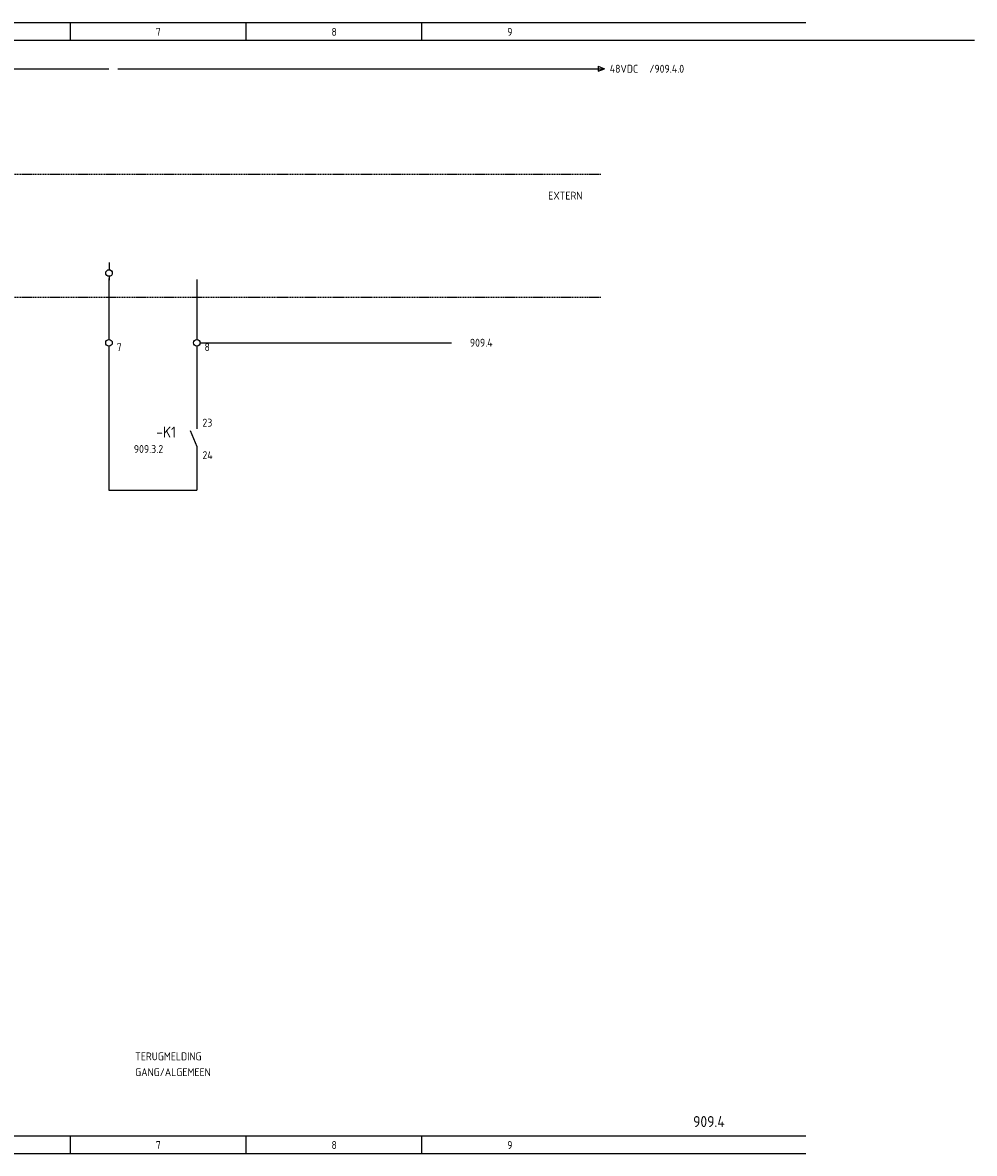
# Model space of a CAD drawing. Extents: x 37 to 1487, y -866 to 366.
# Tile 4 of 12: x 1270 to 1487, y -866 to -608. Entities that reach past the tile are written whole.
import ezdxf

# ---------------------------------------------------------------- set-up
doc = ezdxf.new("R2010")
doc.units = 0
doc.linetypes.add('EPLANLINE2', pattern=[0.375, 0.25, -0.125])
doc.linetypes.add('EPLANLINE7', pattern=[0])
doc.layers.get('0').update_dxf_attribs({"linetype": 'CONTINUOUS'})
for name, color, linetype in [('AANSLUITCODE', 3, 'CONTINUOUS'), ('AUTOCONNECTING', 2, 'CONTINUOUS'), ('EXTRA_TEKST', 7, 'CONTINUOUS'), ('KLEMMEN', 7, 'CONTINUOUS'), ('KRUISVERWIJZING', 7, 'CONTINUOUS'), ('ODC', 5, 'CONTINUOUS'), ('ONDERHOEK', 1, 'CONTINUOUS'), ('SPEC_TEKST', 5, 'CONTINUOUS'), ('SYMBOOL', 4, 'CONTINUOUS')]:
    doc.layers.add(name, color=color, linetype=linetype)
doc.styles.add('BURO-018', font='iso.shx', dxfattribs={"height": 1.8})
doc.styles.get("Standard").update_dxf_attribs({"font": 'ISOCP'})

# ---------------------------------------------------------------- blocks, each defined once
blk = doc.blocks.new('1_0_CBZ_NEN')
at = {"layer": 'EXTRA_TEKST', "color": 3, "linetype": 'EPLANLINE7'}
for p, q in [((0, 4), (0, 3.2)), ((0, 3.2), (0, 2)), ((-1.5, 1.6), (0, -2)), ((0, -2), (0, -3.2)), ((0, -3.2), (0, -4))]:
    blk.add_line(p, q, dxfattribs=at)
blk = doc.blocks.new('SO283')
at = {"layer": 'SYMBOOL', "color": 3, "linetype": 'EPLANLINE7'}
for p, q in [((0, 4), (0, 0)), ((0, 0), (2, 0))]:
    blk.add_line(p, q, dxfattribs=at)
blk = doc.blocks.new('SO282')
at = {"layer": 'SYMBOOL', "color": 3, "linetype": 'EPLANLINE7'}
for p in [(0, 4), (-2, 0)]:
    blk.add_line(p, (0, 0), dxfattribs=at)
blk = doc.blocks.new('30_0_CBZ_NEN')
at = {"layer": 'EXTRA_TEKST', "color": 3, "linetype": 'EPLANLINE7'}
for p, q in [((0, 4), (0, 3.2)), ((0, 3.2), (0, 2.4)), ((0, 0.8), (0, 0))]:
    blk.add_line(p, q, dxfattribs=at)
blk.add_circle((0, 1.6), 0.75, dxfattribs=at)
blk = doc.blocks.new('SO284')
at = {"layer": 'SYMBOOL', "color": 3, "linetype": 'EPLANLINE7'}
for p, q in [((-1.175, 0), (0.675, 0)), ((-0.675, 0.575), (0.8, 0)), ((-0.675, 0.575), (-0.675, -0.575)), ((-0.675, -0.575), (0.8, 0))]:
    blk.add_line(p, q, dxfattribs=at)

msp = doc.modelspace()

# ---------------------------------------------------------------- linework, layer by layer
at = {"color": 3}
for p, q in [((1289.86, -678.62), (1289.86, -666.32)), ((1310.47, -680.92), (1367.79, -680.92))]:
    msp.add_line(p, q, dxfattribs=at)
at = {"layer": 'AUTOCONNECTING', "color": 3, "linetype": 'EPLANLINE7'}
for p, q in [((1099.84, -618.54), (1289.84, -618.54)), ((1291.84, -618.54), (1327.84, -618.54)), ((1327.84, -618.54), (1401.84, -618.54)), ((1309.84, -666.54), (1309.84, -678.54)), ((1289.84, -682.54), (1289.84, -714.54)), ((1309.84, -682.54), (1309.84, -698.54)), ((1309.84, -706.54), (1309.84, -714.54)), ((1289.84, -714.54), (1309.84, -714.54))]:
    msp.add_line(p, q, dxfattribs=at)
at = {"layer": 'ONDERHOEK', "color": 4, "linetype": 'EPLANLINE7'}
for p, q in [((953.49, -608.04), (1448.49, -608.04)), ((953.49, -861.54), (1448.49, -861.54))]:
    msp.add_line(p, q, dxfattribs=at)
at = {"layer": 'ONDERHOEK', "color": 1, "linetype": 'EPLANLINE7'}
for p, q in [((1280.99, -608.04), (1280.99, -612.04)), ((1320.99, -608.04), (1320.99, -612.04)), ((1360.99, -608.04), (1360.99, -612.04)), ((991.84, -612.04), (1486.84, -612.04)), ((1280.99, -861.54), (1280.99, -865.54)), ((1320.99, -861.54), (1320.99, -865.54)), ((1360.99, -861.54), (1360.99, -865.54)), ((953.49, -865.54), (1448.49, -865.54))]:
    msp.add_line(p, q, dxfattribs=at)
at = {"layer": 'SYMBOOL', "color": 1, "linetype": 'EPLANLINE2'}
for p, q in [((1073.84, -642.54), (1401.84, -642.54)), ((1073.84, -670.54), (1401.84, -670.54))]:
    msp.add_line(p, q, dxfattribs=at)

# ---------------------------------------------------------------- block references
at = {"layer": 'SYMBOOL'}
for name, p in [('SO284', (1401.84, -618.54)), ('30_0_CBZ_NEN', (1289.85, -666.66)), ('SO283', (1289.84, -714.54)), ('SO282', (1309.84, -714.54))]:
    msp.add_blockref(name, p, dxfattribs=at)
ref = msp.add_blockref('30_0_CBZ_NEN', (1289.84, -682.54), dxfattribs=at)
ref.add_attrib('AANSLUITCODERING_1', '7', (1291.59, -682.84), dxfattribs={"layer": 'KLEMMEN', "color": 2, "height": 1.8, "style": 'BURO-018'})
ref = msp.add_blockref('30_0_CBZ_NEN', (1309.84, -682.54), dxfattribs=at)
ref.add_attrib('AANSLUITCODERING_1', '8', (1311.59, -682.84), dxfattribs={"layer": 'KLEMMEN', "color": 2, "height": 1.8, "style": 'BURO-018'})
ref = msp.add_blockref('1_0_CBZ_NEN', (1309.84, -702.54), dxfattribs=at)
ref.add_attrib('ODC_1', '-K1', (1300.59, -702.54), dxfattribs={"layer": 'ODC', "color": 3, "height": 2.5, "style": 'BURO-018'})
ref.add_attrib('AANSLUITCODERING_1', '23', (1311.12, -700.04), dxfattribs={"layer": 'AANSLUITCODE', "color": 2, "height": 1.8, "style": 'BURO-018'})
ref.add_attrib('AANSLUITCODERING_2', '24', (1311.12, -707.44), dxfattribs={"layer": 'AANSLUITCODE', "color": 2, "height": 1.8, "style": 'BURO-018'})

# ---------------------------------------------------------------- texts
at = {"layer": 'KRUISVERWIJZING', "color": 2, "style": 'BURO-018'}
for s, p in [('/909.4.0', (1412.84, -619.44)), ('909.3.2', (1295.49, -706.04))]:
    msp.add_text(s, height=1.8, dxfattribs=at).set_placement(p)
at = {"layer": 'ONDERHOEK', "color": 2, "style": 'BURO-018'}
for s, p in [('7 ', (1300.49, -611.04)), ('8 ', (1340.49, -611.04)), ('9 ', (1380.49, -611.04))]:
    msp.add_text(s, height=1.8, dxfattribs=at).set_placement(p)
at = {"layer": 'ONDERHOEK', "color": 3, "style": 'BURO-018'}
msp.add_text('909.4', height=2.5, dxfattribs=at).set_placement((1422.82, -859.54))
at = {"layer": 'ONDERHOEK', "color": 2}
for s, p in [('7 ', (1300.49, -864.54)), ('8 ', (1340.49, -864.54)), ('9 ', (1380.49, -864.54))]:
    msp.add_text(s, height=1.8, dxfattribs=at).set_placement(p)
at = {"layer": 'SPEC_TEKST', "color": 2, "style": 'BURO-018'}
for s, p in [('48VDC', (1403.84, -619.44)), ('EXTERN', (1389.84, -648.34)), ('909.4', (1371.99, -681.83)), ('TERUGMELDING', (1295.8, -844.34)), ('GANG/ALGEMEEN', (1295.8, -847.94))]:
    msp.add_text(s, height=1.8, dxfattribs=at).set_placement(p)

doc.saveas('drawing.dxf')
